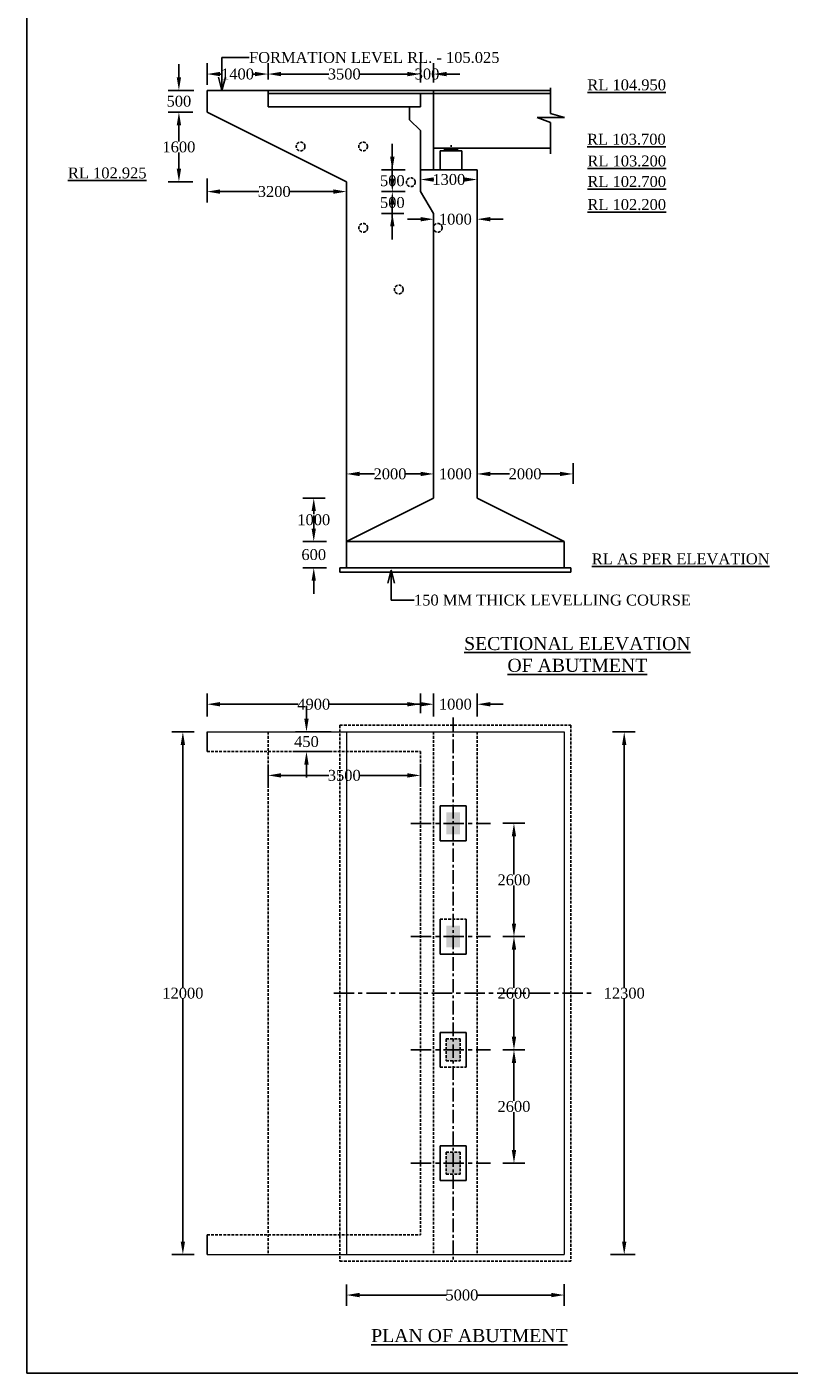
# Model space of a CAD drawing. Header units: millimetres. Extents: x 103078 to 9205504, y -104267 to 3313489.
# Tile 1 of 6: x 4439959 to 4474943, y 2785502 to 2847307. Entities that reach past the tile are written whole.
import ezdxf

# ---------------------------------------------------------------- set-up
doc = ezdxf.new("R2010")
doc.units = ezdxf.units.MM
doc.header["$LTSCALE"] = 500
doc.header["$MEASUREMENT"] = 0
for name, pattern in [('CENTER', [2, 1.25, -0.25, 0.25, -0.25]), ('CENTERX2', [4, 2.5, -0.5, 0.5, -0.5]), ('HIDDEN', [0.375, 0.25, -0.125]), ('HIDDEN2', [4.7625, 3.175, -1.5875])]:
    doc.linetypes.add(name, pattern=pattern)
doc.layers.add('TEXT', color=7, linetype='Continuous')
doc.styles.get("Standard").update_dxf_attribs({"font": 'times.ttf'})
doc.styles.add('style1', font='txt.shx', dxfattribs={"height": 1})
doc.dimstyles.get("Standard").update_dxf_attribs({"dimtxt": 400, "dimasz": 215, "dimexe": 0.18, "dimexo": 0.0625, "dimgap": 0.09, "dimtad": 0, "dimtih": 1, "dimtoh": 1, "dimdec": 0, "dimzin": 4, "dimdsep": 46, "dimtxsty": 'Standard', "dimblk": 'OPEN90', "dimcen": 0, "dimadec": 0, "dimazin": 1, "dimtfac": 1, "dimtdec": 0, "dimtix": 1, "dimtofl": 0, "dimtmove": 0, "dimatfit": 3, "dimldrblk": 'OPEN30', "dimfxl": 1, "dimtolj": 1, "dimtzin": 0, "dimarcsym": 0})

# ---------------------------------------------------------------- blocks, each defined once
blk = doc.blocks.new('*D53')
at = {"color": 0, "linetype": 'Continuous', "lineweight": -2, "transparency": 16777216}
for p, q in [((4446935, 2844994), (4446935, 2845594)), ((4447623, 2844394), (4446435, 2844394)), ((4447572, 2843394), (4446435, 2843394)), ((4446935, 2842794), (4446935, 2842194))]:
    blk.add_line(p, q, dxfattribs=at)
for points in [[(4446835, 2844994), (4447035, 2844994), (4446935, 2844394)], [(4446835, 2842794), (4447035, 2842794), (4446935, 2843394)]]:
    blk.add_solid(points, dxfattribs=at)
at = {"layer": 'Defpoints', "color": 0, "linetype": 'Continuous', "lineweight": -2, "transparency": 16777216}
for p in [(4448323, 2844394), (4446935, 2843394), (4448272, 2843394)]:
    blk.add_point(p, dxfattribs=at)
at = {"color": 0, "linetype": 'Continuous', "lineweight": -2, "transparency": 16777216, "insert": (4446935, 2843894), "char_height": 500, "attachment_point": 5}
blk.add_mtext('\\A1;500', dxfattribs=at)
blk = doc.blocks.new('*D54')
at = {"color": 0, "linetype": 'Continuous', "lineweight": -2, "transparency": 16777216}
for p, q in [((4447572, 2843394), (4446435, 2843394)), ((4446935, 2842794), (4446935, 2842049)), ((4446935, 2840794), (4446935, 2841540)), ((4447572, 2840194), (4446435, 2840194))]:
    blk.add_line(p, q, dxfattribs=at)
for points in [[(4446835, 2842794), (4447035, 2842794), (4446935, 2843394)], [(4446835, 2840794), (4447035, 2840794), (4446935, 2840194)]]:
    blk.add_solid(points, dxfattribs=at)
at = {"layer": 'Defpoints', "color": 0, "linetype": 'Continuous', "lineweight": -2, "transparency": 16777216}
for p in [(4448272, 2843394), (4446935, 2840194), (4448272, 2840194)]:
    blk.add_point(p, dxfattribs=at)
at = {"color": 0, "linetype": 'Continuous', "lineweight": -2, "transparency": 16777216, "insert": (4446935, 2841794), "char_height": 500, "attachment_point": 5}
blk.add_mtext('\\A1;1600', dxfattribs=at)
blk = doc.blocks.new('*D21')
at = {"color": 0, "linetype": 'Continuous', "lineweight": -2, "transparency": 16777216}
for p, q in [((4448225, 2840346), (4448225, 2839246)), ((4448825, 2839746), (4450601, 2839746)), ((4454025, 2839746), (4452021, 2839746)), ((4454625, 2839494), (4454625, 2839246))]:
    blk.add_line(p, q, dxfattribs=at)
for points in [[(4448825, 2839846), (4448825, 2839646), (4448225, 2839746)], [(4454025, 2839846), (4454025, 2839646), (4454625, 2839746)]]:
    blk.add_solid(points, dxfattribs=at)
at = {"layer": 'Defpoints', "color": 0, "linetype": 'Continuous', "lineweight": -2, "transparency": 16777216}
for p in [(4448225, 2841046), (4454625, 2840194), (4454625, 2839746)]:
    blk.add_point(p, dxfattribs=at)
at = {"color": 0, "linetype": 'Continuous', "lineweight": -2, "transparency": 16777216, "insert": (4451311, 2839746), "char_height": 500, "attachment_point": 5}
blk.add_mtext('\\A1;3200', dxfattribs=at)
blk = doc.blocks.new('*D22')
at = {"color": 0, "linetype": 'Continuous', "lineweight": -2, "transparency": 16777216}
for p, q in [((4454625, 2789570), (4454625, 2788584)), ((4464625, 2789582), (4464625, 2788584)), ((4455225, 2789084), (4459217, 2789084)), ((4464025, 2789084), (4460633, 2789084))]:
    blk.add_line(p, q, dxfattribs=at)
for points in [[(4455225, 2789184), (4455225, 2788984), (4454625, 2789084)], [(4464025, 2789184), (4464025, 2788984), (4464625, 2789084)]]:
    blk.add_solid(points, dxfattribs=at)
at = {"layer": 'Defpoints', "color": 0, "linetype": 'Continuous', "lineweight": -2, "transparency": 16777216}
for p in [(4454625, 2790270), (4464625, 2790282), (4464625, 2789084)]:
    blk.add_point(p, dxfattribs=at)
at = {"color": 0, "linetype": 'Continuous', "lineweight": -2, "transparency": 16777216, "insert": (4459925, 2789084), "char_height": 500, "attachment_point": 5}
blk.add_mtext('\\A1;5000', dxfattribs=at)
blk = doc.blocks.new('*D55')
at = {"color": 0, "linetype": 'Continuous', "lineweight": -2, "transparency": 16777216}
for p, q in [((4451025, 2813342), (4451025, 2812442)), ((4451625, 2812942), (4453815, 2812942)), ((4457425, 2812942), (4455235, 2812942)), ((4458025, 2813342), (4458025, 2812442))]:
    blk.add_line(p, q, dxfattribs=at)
for points in [[(4451625, 2813042), (4451625, 2812842), (4451025, 2812942)], [(4457425, 2813042), (4457425, 2812842), (4458025, 2812942)]]:
    blk.add_solid(points, dxfattribs=at)
at = {"layer": 'Defpoints', "color": 0, "linetype": 'Continuous', "lineweight": -2, "transparency": 16777216}
for p in [(4451025, 2814042), (4458025, 2814042), (4451025, 2812942)]:
    blk.add_point(p, dxfattribs=at)
at = {"color": 0, "linetype": 'Continuous', "lineweight": -2, "transparency": 16777216, "insert": (4454525, 2812942), "char_height": 500, "attachment_point": 5}
blk.add_mtext('\\A1;3500', dxfattribs=at)
blk = doc.blocks.new('*D56')
at = {"color": 0, "linetype": 'Continuous', "lineweight": -2, "transparency": 16777216}
for p, q in [((4458625, 2815642), (4458625, 2816710)), ((4460625, 2815642), (4460625, 2816710)), ((4458025, 2816210), (4457425, 2816210)), ((4461225, 2816210), (4461825, 2816210))]:
    blk.add_line(p, q, dxfattribs=at)
for points in [[(4458025, 2816310), (4458025, 2816110), (4458625, 2816210)], [(4461225, 2816310), (4461225, 2816110), (4460625, 2816210)]]:
    blk.add_solid(points, dxfattribs=at)
at = {"layer": 'Defpoints', "color": 0, "linetype": 'Continuous', "lineweight": -2, "transparency": 16777216}
for p in [(4460625, 2816210), (4458625, 2814942), (4460625, 2814942)]:
    blk.add_point(p, dxfattribs=at)
at = {"color": 0, "linetype": 'Continuous', "lineweight": -2, "transparency": 16777216, "insert": (4459625, 2816210), "char_height": 500, "attachment_point": 5}
blk.add_mtext('\\A1;1000', dxfattribs=at)
blk = doc.blocks.new('*D57')
at = {"color": 0, "linetype": 'Continuous', "lineweight": -2, "transparency": 16777216}
for p, q in [((4452791, 2815542), (4452791, 2816142)), ((4453925, 2814942), (4452291, 2814942)), ((4453925, 2814042), (4452291, 2814042)), ((4452791, 2813442), (4452791, 2812842))]:
    blk.add_line(p, q, dxfattribs=at)
for points in [[(4452691, 2815542), (4452891, 2815542), (4452791, 2814942)], [(4452691, 2813442), (4452891, 2813442), (4452791, 2814042)]]:
    blk.add_solid(points, dxfattribs=at)
at = {"layer": 'Defpoints', "color": 0, "linetype": 'Continuous', "lineweight": -2, "transparency": 16777216}
for p in [(4454625, 2814942), (4452791, 2814042), (4454625, 2814042)]:
    blk.add_point(p, dxfattribs=at)
at = {"color": 0, "linetype": 'Continuous', "lineweight": -2, "transparency": 16777216, "insert": (4452791, 2814492), "char_height": 500, "attachment_point": 5}
blk.add_mtext('\\A1;450', dxfattribs=at)
blk = doc.blocks.new('*D23')
at = {"color": 0, "linetype": 'Continuous', "lineweight": -2, "transparency": 16777216}
for p, q in [((4466832, 2814942), (4467876, 2814942)), ((4467376, 2814342), (4467376, 2803196)), ((4467376, 2791542), (4467376, 2802687)), ((4466743, 2790942), (4467876, 2790942))]:
    blk.add_line(p, q, dxfattribs=at)
for points in [[(4467276, 2814342), (4467476, 2814342), (4467376, 2814942)], [(4467276, 2791542), (4467476, 2791542), (4467376, 2790942)]]:
    blk.add_solid(points, dxfattribs=at)
at = {"layer": 'Defpoints', "color": 0, "linetype": 'Continuous', "lineweight": -2, "transparency": 16777216}
for p in [(4466132, 2814942), (4466043, 2790942), (4467376, 2790942)]:
    blk.add_point(p, dxfattribs=at)
at = {"color": 0, "linetype": 'Continuous', "lineweight": -2, "transparency": 16777216, "insert": (4467376, 2802942), "char_height": 500, "attachment_point": 5}
blk.add_mtext('\\A1;12300', dxfattribs=at)
blk = doc.blocks.new('*D58')
at = {"color": 0, "linetype": 'Continuous', "lineweight": -2, "transparency": 16777216}
for p, q in [((4447633, 2814942), (4446617, 2814942)), ((4447117, 2814342), (4447117, 2803196)), ((4447117, 2791542), (4447117, 2802687)), ((4447633, 2790942), (4446617, 2790942))]:
    blk.add_line(p, q, dxfattribs=at)
for points in [[(4447017, 2814342), (4447217, 2814342), (4447117, 2814942)], [(4447017, 2791542), (4447217, 2791542), (4447117, 2790942)]]:
    blk.add_solid(points, dxfattribs=at)
at = {"layer": 'Defpoints', "color": 0, "linetype": 'Continuous', "lineweight": -2, "transparency": 16777216}
for p in [(4448333, 2814942), (4447117, 2790942), (4448333, 2790942)]:
    blk.add_point(p, dxfattribs=at)
at = {"color": 0, "linetype": 'Continuous', "lineweight": -2, "transparency": 16777216, "insert": (4447117, 2802942), "char_height": 500, "attachment_point": 5}
blk.add_mtext('\\A1;12000', dxfattribs=at)
blk = doc.blocks.new('*D60')
at = {"color": 0, "linetype": 'Continuous', "lineweight": -2, "transparency": 16777216}
for p, q in [((4456732, 2841344), (4456732, 2841944)), ((4457325, 2840744), (4456232, 2840744)), ((4457325, 2839744), (4456232, 2839744)), ((4456732, 2839144), (4456732, 2838544))]:
    blk.add_line(p, q, dxfattribs=at)
for points in [[(4456632, 2841344), (4456832, 2841344), (4456732, 2840744)], [(4456632, 2839144), (4456832, 2839144), (4456732, 2839744)]]:
    blk.add_solid(points, dxfattribs=at)
at = {"layer": 'Defpoints', "color": 0, "linetype": 'Continuous', "lineweight": -2, "transparency": 16777216}
for p in [(4458025, 2840744), (4456732, 2839744), (4458025, 2839744)]:
    blk.add_point(p, dxfattribs=at)
at = {"color": 0, "linetype": 'Continuous', "lineweight": -2, "transparency": 16777216, "insert": (4456732, 2840244), "char_height": 500, "attachment_point": 5}
blk.add_mtext('\\A1;500', dxfattribs=at)
blk = doc.blocks.new('*D61')
at = {"color": 0, "linetype": 'Continuous', "lineweight": -2, "transparency": 16777216}
for p, q in [((4456732, 2840344), (4456732, 2840944)), ((4457325, 2839744), (4456232, 2839744)), ((4457256, 2838744), (4456232, 2838744)), ((4456732, 2838144), (4456732, 2837544))]:
    blk.add_line(p, q, dxfattribs=at)
for points in [[(4456632, 2840344), (4456832, 2840344), (4456732, 2839744)], [(4456632, 2838144), (4456832, 2838144), (4456732, 2838744)]]:
    blk.add_solid(points, dxfattribs=at)
at = {"layer": 'Defpoints', "color": 0, "linetype": 'Continuous', "lineweight": -2, "transparency": 16777216}
for p in [(4458025, 2839744), (4456732, 2838744), (4457956, 2838744)]:
    blk.add_point(p, dxfattribs=at)
at = {"color": 0, "linetype": 'Continuous', "lineweight": -2, "transparency": 16777216, "insert": (4456732, 2839244), "char_height": 500, "attachment_point": 5}
blk.add_mtext('\\A1;500', dxfattribs=at)
blk = doc.blocks.new('*D32')
at = {"color": 0, "linetype": 'Continuous', "lineweight": -2, "transparency": 16777216}
for p, q in [((4461802, 2800342), (4462815, 2800342)), ((4462315, 2799742), (4462315, 2797996)), ((4462315, 2795742), (4462315, 2797487)), ((4461802, 2795142), (4462815, 2795142))]:
    blk.add_line(p, q, dxfattribs=at)
for points in [[(4462215, 2799742), (4462415, 2799742), (4462315, 2800342)], [(4462215, 2795742), (4462415, 2795742), (4462315, 2795142)]]:
    blk.add_solid(points, dxfattribs=at)
at = {"layer": 'Defpoints', "color": 0, "linetype": 'Continuous', "lineweight": -2, "transparency": 16777216}
for p in [(4461102, 2800342), (4461102, 2795142), (4462315, 2795142)]:
    blk.add_point(p, dxfattribs=at)
at = {"color": 0, "linetype": 'Continuous', "lineweight": -2, "transparency": 16777216, "insert": (4462315, 2797742), "char_height": 500, "attachment_point": 5}
blk.add_mtext('\\A1;2600', dxfattribs=at)
blk = doc.blocks.new('*D33')
at = {"color": 0, "linetype": 'Continuous', "lineweight": -2, "transparency": 16777216}
for p, q in [((4461802, 2805542), (4462815, 2805542)), ((4462315, 2804942), (4462315, 2803196)), ((4462315, 2800942), (4462315, 2802687)), ((4461802, 2800342), (4462815, 2800342))]:
    blk.add_line(p, q, dxfattribs=at)
for points in [[(4462215, 2804942), (4462415, 2804942), (4462315, 2805542)], [(4462215, 2800942), (4462415, 2800942), (4462315, 2800342)]]:
    blk.add_solid(points, dxfattribs=at)
at = {"layer": 'Defpoints', "color": 0, "linetype": 'Continuous', "lineweight": -2, "transparency": 16777216}
for p in [(4461102, 2805542), (4462315, 2805542), (4461102, 2800342)]:
    blk.add_point(p, dxfattribs=at)
at = {"color": 0, "linetype": 'Continuous', "lineweight": -2, "transparency": 16777216, "insert": (4462315, 2802942), "char_height": 500, "attachment_point": 5}
blk.add_mtext('\\A1;2600', dxfattribs=at)
blk = doc.blocks.new('*D34')
at = {"color": 0, "linetype": 'Continuous', "lineweight": -2, "transparency": 16777216}
for p, q in [((4461802, 2810742), (4462815, 2810742)), ((4462315, 2810142), (4462315, 2808396)), ((4462315, 2806142), (4462315, 2807887)), ((4461802, 2805542), (4462815, 2805542))]:
    blk.add_line(p, q, dxfattribs=at)
for points in [[(4462215, 2810142), (4462415, 2810142), (4462315, 2810742)], [(4462215, 2806142), (4462415, 2806142), (4462315, 2805542)]]:
    blk.add_solid(points, dxfattribs=at)
at = {"layer": 'Defpoints', "color": 0, "linetype": 'Continuous', "lineweight": -2, "transparency": 16777216}
for p in [(4461102, 2810742), (4461102, 2805542), (4462315, 2805542)]:
    blk.add_point(p, dxfattribs=at)
at = {"color": 0, "linetype": 'Continuous', "lineweight": -2, "transparency": 16777216, "insert": (4462315, 2808142), "char_height": 500, "attachment_point": 5}
blk.add_mtext('\\A1;2600', dxfattribs=at)
blk = doc.blocks.new('*D62')
at = {"color": 0, "linetype": 'Continuous', "lineweight": -2, "transparency": 16777216}
for p, q in [((4458025, 2840044), (4458025, 2839801)), ((4458625, 2840301), (4458643, 2840301)), ((4460025, 2840301), (4460007, 2840301)), ((4460625, 2840044), (4460625, 2839801))]:
    blk.add_line(p, q, dxfattribs=at)
for points in [[(4458625, 2840401), (4458625, 2840201), (4458025, 2840301)], [(4460025, 2840401), (4460025, 2840201), (4460625, 2840301)]]:
    blk.add_solid(points, dxfattribs=at)
at = {"layer": 'Defpoints', "color": 0, "linetype": 'Continuous', "lineweight": -2, "transparency": 16777216}
for p in [(4458025, 2840744), (4460625, 2840744), (4460625, 2840301)]:
    blk.add_point(p, dxfattribs=at)
at = {"color": 0, "linetype": 'Continuous', "lineweight": -2, "transparency": 16777216, "insert": (4459325, 2840301), "char_height": 500, "attachment_point": 5}
blk.add_mtext('\\A1;1300', dxfattribs=at)
blk = doc.blocks.new('*D63')
at = {"color": 0, "linetype": 'Continuous', "lineweight": -2, "transparency": 16777216}
for p, q in [((4460625, 2840044), (4460625, 2837978)), ((4458025, 2838478), (4457425, 2838478)), ((4461225, 2838478), (4461825, 2838478)), ((4458625, 2838044), (4458625, 2837978))]:
    blk.add_line(p, q, dxfattribs=at)
for points in [[(4458025, 2838578), (4458025, 2838378), (4458625, 2838478)], [(4461225, 2838578), (4461225, 2838378), (4460625, 2838478)]]:
    blk.add_solid(points, dxfattribs=at)
at = {"layer": 'Defpoints', "color": 0, "linetype": 'Continuous', "lineweight": -2, "transparency": 16777216}
for p in [(4460625, 2840744), (4458625, 2838744), (4460625, 2838478)]:
    blk.add_point(p, dxfattribs=at)
at = {"color": 0, "linetype": 'Continuous', "lineweight": -2, "transparency": 16777216, "insert": (4459625, 2838478), "char_height": 500, "attachment_point": 5}
blk.add_mtext('\\A1;1000', dxfattribs=at)
blk = doc.blocks.new('*D35')
at = {"color": 0, "linetype": 'Continuous', "lineweight": -2, "transparency": 16777216}
for p, q in [((4451025, 2844900), (4451025, 2845642)), ((4458025, 2844750), (4458025, 2845642)), ((4451625, 2845142), (4453815, 2845142)), ((4457425, 2845142), (4455235, 2845142))]:
    blk.add_line(p, q, dxfattribs=at)
for points in [[(4451625, 2845242), (4451625, 2845042), (4451025, 2845142)], [(4457425, 2845242), (4457425, 2845042), (4458025, 2845142)]]:
    blk.add_solid(points, dxfattribs=at)
at = {"layer": 'Defpoints', "color": 0, "linetype": 'Continuous', "lineweight": -2, "transparency": 16777216}
for p in [(4458025, 2845142), (4451025, 2844200), (4458025, 2844050)]:
    blk.add_point(p, dxfattribs=at)
at = {"color": 0, "linetype": 'Continuous', "lineweight": -2, "transparency": 16777216, "insert": (4454525, 2845142), "char_height": 500, "attachment_point": 5}
blk.add_mtext('\\A1;3500', dxfattribs=at)
blk = doc.blocks.new('*D36')
at = {"color": 0, "linetype": 'Continuous', "lineweight": -2, "transparency": 16777216}
for p, q in [((4458025, 2844750), (4458025, 2845642)), ((4458625, 2844750), (4458625, 2845642)), ((4457425, 2845142), (4456825, 2845142)), ((4459225, 2845142), (4459825, 2845142))]:
    blk.add_line(p, q, dxfattribs=at)
for points in [[(4457425, 2845242), (4457425, 2845042), (4458025, 2845142)], [(4459225, 2845242), (4459225, 2845042), (4458625, 2845142)]]:
    blk.add_solid(points, dxfattribs=at)
at = {"layer": 'Defpoints', "color": 0, "linetype": 'Continuous', "lineweight": -2, "transparency": 16777216}
for p in [(4458625, 2845142), (4458025, 2844050), (4458625, 2844050)]:
    blk.add_point(p, dxfattribs=at)
at = {"color": 0, "linetype": 'Continuous', "lineweight": -2, "transparency": 16777216, "insert": (4458325, 2845142), "char_height": 500, "attachment_point": 5}
blk.add_mtext('\\A1;300', dxfattribs=at)
blk = doc.blocks.new('*D68')
at = {"color": 0, "linetype": 'Continuous', "lineweight": -2, "transparency": 16777216}
for p, q in [((4453125, 2824277), (4453125, 2824877)), ((4453716, 2823677), (4452625, 2823677)), ((4453716, 2822477), (4452625, 2822477)), ((4453125, 2821877), (4453125, 2821277))]:
    blk.add_line(p, q, dxfattribs=at)
for points in [[(4453025, 2824277), (4453225, 2824277), (4453125, 2823677)], [(4453025, 2821877), (4453225, 2821877), (4453125, 2822477)]]:
    blk.add_solid(points, dxfattribs=at)
at = {"layer": 'Defpoints', "color": 0, "linetype": 'Continuous', "lineweight": -2, "transparency": 16777216}
for p in [(4454416, 2823677), (4453125, 2822477), (4454416, 2822477)]:
    blk.add_point(p, dxfattribs=at)
at = {"color": 0, "linetype": 'Continuous', "lineweight": -2, "transparency": 16777216, "insert": (4453125, 2823077), "char_height": 500, "attachment_point": 5}
blk.add_mtext('\\A1;600', dxfattribs=at)
blk = doc.blocks.new('*D69')
at = {"color": 0, "linetype": 'Continuous', "lineweight": -2, "transparency": 16777216}
for p, q in [((4453650, 2825677), (4452625, 2825677)), ((4453125, 2825077), (4453125, 2824932)), ((4453125, 2824277), (4453125, 2824423)), ((4453716, 2823677), (4452625, 2823677))]:
    blk.add_line(p, q, dxfattribs=at)
for points in [[(4453025, 2825077), (4453225, 2825077), (4453125, 2825677)], [(4453025, 2824277), (4453225, 2824277), (4453125, 2823677)]]:
    blk.add_solid(points, dxfattribs=at)
at = {"layer": 'Defpoints', "color": 0, "linetype": 'Continuous', "lineweight": -2, "transparency": 16777216}
for p in [(4454350, 2825677), (4453125, 2823677), (4454416, 2823677)]:
    blk.add_point(p, dxfattribs=at)
at = {"color": 0, "linetype": 'Continuous', "lineweight": -2, "transparency": 16777216, "insert": (4453125, 2824677), "char_height": 500, "attachment_point": 5}
blk.add_mtext('\\A1;1000', dxfattribs=at)
blk = doc.blocks.new('*D37')
at = {"color": 0, "linetype": 'Continuous', "lineweight": -2, "transparency": 16777216}
for p, q in [((4460625, 2827208), (4460625, 2826283)), ((4458025, 2826783), (4457425, 2826783)), ((4458625, 2826706), (4458625, 2826283)), ((4461225, 2826783), (4461825, 2826783))]:
    blk.add_line(p, q, dxfattribs=at)
for points in [[(4458025, 2826883), (4458025, 2826683), (4458625, 2826783)], [(4461225, 2826883), (4461225, 2826683), (4460625, 2826783)]]:
    blk.add_solid(points, dxfattribs=at)
at = {"layer": 'Defpoints', "color": 0, "linetype": 'Continuous', "lineweight": -2, "transparency": 16777216}
for p in [(4460625, 2827908), (4458625, 2827406), (4460625, 2826783)]:
    blk.add_point(p, dxfattribs=at)
at = {"color": 0, "linetype": 'Continuous', "lineweight": -2, "transparency": 16777216, "insert": (4459625, 2826783), "char_height": 500, "attachment_point": 5}
blk.add_mtext('\\A1;1000', dxfattribs=at)
blk = doc.blocks.new('*D70')
at = {"color": 0, "linetype": 'Continuous', "lineweight": -2, "transparency": 16777216}
for p, q in [((4454625, 2826312), (4454625, 2827283)), ((4458625, 2827447), (4458625, 2827283)), ((4455225, 2826783), (4455908, 2826783)), ((4458025, 2826783), (4457342, 2826783))]:
    blk.add_line(p, q, dxfattribs=at)
for points in [[(4455225, 2826883), (4455225, 2826683), (4454625, 2826783)], [(4458025, 2826883), (4458025, 2826683), (4458625, 2826783)]]:
    blk.add_solid(points, dxfattribs=at)
at = {"layer": 'Defpoints', "color": 0, "linetype": 'Continuous', "lineweight": -2, "transparency": 16777216}
for p in [(4458625, 2826783), (4458625, 2826747), (4454625, 2825612)]:
    blk.add_point(p, dxfattribs=at)
at = {"color": 0, "linetype": 'Continuous', "lineweight": -2, "transparency": 16777216, "insert": (4456625, 2826783), "char_height": 500, "attachment_point": 5}
blk.add_mtext('\\A1;2000', dxfattribs=at)
blk = doc.blocks.new('*D38')
at = {"color": 0, "linetype": 'Continuous', "lineweight": -2, "transparency": 16777216}
for p, q in [((4465025, 2826332), (4465025, 2827282)), ((4460625, 2826760), (4460625, 2826282)), ((4461225, 2826782), (4462108, 2826782)), ((4464425, 2826782), (4463542, 2826782))]:
    blk.add_line(p, q, dxfattribs=at)
for points in [[(4461225, 2826882), (4461225, 2826682), (4460625, 2826782)], [(4464425, 2826882), (4464425, 2826682), (4465025, 2826782)]]:
    blk.add_solid(points, dxfattribs=at)
at = {"layer": 'Defpoints', "color": 0, "linetype": 'Continuous', "lineweight": -2, "transparency": 16777216}
for p in [(4460625, 2827460), (4465025, 2826782), (4465025, 2825632)]:
    blk.add_point(p, dxfattribs=at)
at = {"color": 0, "linetype": 'Continuous', "lineweight": -2, "transparency": 16777216, "insert": (4462825, 2826782), "char_height": 500, "attachment_point": 5}
blk.add_mtext('\\A1;2000', dxfattribs=at)
blk = doc.blocks.new('*D102')
at = {"color": 0, "linetype": 'Continuous', "lineweight": -2, "transparency": 16777216}
for p, q in [((4448225, 2844648), (4448225, 2845642)), ((4451025, 2845094), (4451025, 2845642)), ((4448825, 2845142), (4448943, 2845142)), ((4450425, 2845142), (4450307, 2845142))]:
    blk.add_line(p, q, dxfattribs=at)
for points in [[(4448825, 2845242), (4448825, 2845042), (4448225, 2845142)], [(4450425, 2845242), (4450425, 2845042), (4451025, 2845142)]]:
    blk.add_solid(points, dxfattribs=at)
at = {"layer": 'Defpoints', "color": 0, "linetype": 'Continuous', "lineweight": -2, "transparency": 16777216}
for p in [(4451025, 2845142), (4451025, 2844394), (4448225, 2843948)]:
    blk.add_point(p, dxfattribs=at)
at = {"color": 0, "linetype": 'Continuous', "lineweight": -2, "transparency": 16777216, "insert": (4449625, 2845142), "char_height": 500, "attachment_point": 5}
blk.add_mtext('\\A1;1400', dxfattribs=at)
blk = doc.blocks.new('*D103')
at = {"color": 0, "linetype": 'Continuous', "lineweight": -2, "transparency": 16777216}
for p, q in [((4448225, 2815642), (4448225, 2816710)), ((4458025, 2815804), (4458025, 2816710)), ((4448825, 2816210), (4452406, 2816210)), ((4457425, 2816210), (4453844, 2816210))]:
    blk.add_line(p, q, dxfattribs=at)
for points in [[(4448825, 2816310), (4448825, 2816110), (4448225, 2816210)], [(4457425, 2816310), (4457425, 2816110), (4458025, 2816210)]]:
    blk.add_solid(points, dxfattribs=at)
at = {"layer": 'Defpoints', "color": 0, "linetype": 'Continuous', "lineweight": -2, "transparency": 16777216}
for p in [(4458025, 2816210), (4448225, 2814942), (4458025, 2815104)]:
    blk.add_point(p, dxfattribs=at)
at = {"color": 0, "linetype": 'Continuous', "lineweight": -2, "transparency": 16777216, "insert": (4453125, 2816210), "char_height": 500, "attachment_point": 5}
blk.add_mtext('\\A1;4900', dxfattribs=at)

msp = doc.modelspace()

# ---------------------------------------------------------------- hatches: boundary and pattern name
at = {"linetype": 'HIDDEN'}
for points in [[(4459425, 2841744.4), (4459125, 2841744.4), (4459125, 2841614.4), (4459425, 2841614.4)], [(4459725, 2841744.4), (4459425, 2841744.4), (4459425, 2841614.4), (4459725, 2841614.4)]]:
    msp.add_hatch(color=0, dxfattribs=at).paths.add_polyline_path(points)
h = msp.add_hatch(color=0, dxfattribs=at)
h.dxf.hatch_style = 1
h.paths.add_polyline_path([(4459525, 2811241.5), (4459205, 2811241.5), (4459205, 2810741.5), (4459525, 2810741.5)])
h.paths.add_polyline_path([(4459845, 2811241.5), (4459525, 2811241.5), (4459525, 2810741.5), (4459845, 2810741.5)])
h.paths.add_polyline_path([(4459845, 2810741.5), (4459525, 2810741.5), (4459525, 2810241.5), (4459845, 2810241.5)])
h.paths.add_polyline_path([(4459525, 2810741.5), (4459205, 2810741.5), (4459205, 2810241.5), (4459525, 2810241.5)])
h = msp.add_hatch(color=0, dxfattribs=at)
h.dxf.hatch_style = 1
h.paths.add_polyline_path([(4459525, 2806041.5), (4459205, 2806041.5), (4459205, 2805541.5), (4459525, 2805541.5)])
h.paths.add_polyline_path([(4459845, 2806041.5), (4459525, 2806041.5), (4459525, 2805541.5), (4459845, 2805541.5)])
h.paths.add_polyline_path([(4459845, 2805541.5), (4459525, 2805541.5), (4459525, 2805041.5), (4459845, 2805041.5)])
h.paths.add_polyline_path([(4459525, 2805541.5), (4459205, 2805541.5), (4459205, 2805041.5), (4459525, 2805041.5)])
h = msp.add_hatch(color=0, dxfattribs=at)
h.dxf.hatch_style = 1
h.paths.add_polyline_path([(4459525, 2800841.5), (4459205, 2800841.5), (4459205, 2800341.5), (4459525, 2800341.5)])
h.paths.add_polyline_path([(4459845, 2800841.5), (4459525, 2800841.5), (4459525, 2800341.5), (4459845, 2800341.5)])
h.paths.add_polyline_path([(4459845, 2800341.5), (4459525, 2800341.5), (4459525, 2799841.5), (4459845, 2799841.5)])
h.paths.add_polyline_path([(4459525, 2800341.5), (4459205, 2800341.5), (4459205, 2799841.5), (4459525, 2799841.5)])
h = msp.add_hatch(color=0, dxfattribs=at)
h.dxf.hatch_style = 1
h.paths.add_polyline_path([(4459525, 2795641.5), (4459205, 2795641.5), (4459205, 2795141.5), (4459525, 2795141.5)])
h.paths.add_polyline_path([(4459845, 2795641.5), (4459525, 2795641.5), (4459525, 2795141.5), (4459845, 2795141.5)])
h.paths.add_polyline_path([(4459845, 2795141.5), (4459525, 2795141.5), (4459525, 2794641.5), (4459845, 2794641.5)])
h.paths.add_polyline_path([(4459525, 2795141.5), (4459205, 2795141.5), (4459205, 2794641.5), (4459525, 2794641.5)])

# ---------------------------------------------------------------- linework, layer by layer
at = {"color": 0, "linetype": 'Continuous', "lineweight": -2}
for p, q in [((4439959.5, 2785502), (4439959.5, 2892309.5)), ((4448225, 2844394.4), (4463986, 2844394.4)), ((4448225, 2843394.4), (4448225, 2844394.4)), ((4451025, 2843644.4), (4451025, 2844394.4)), ((4458625, 2840744.4), (4458625, 2844394.4)), ((4463986, 2844514.5), (4463986, 2843325)), ((4458025, 2844244.4), (4451025, 2844244.4)), ((4451025, 2843644.4), (4458025, 2843644.4)), ((4457525, 2843044.4), (4457525, 2843644.4)), ((4458025, 2843644.4), (4458025, 2844244.4)), ((4458025, 2844244.4), (4463986, 2844244.4)), ((4448225, 2843394.4), (4454625, 2840194.4)), ((4457525, 2843044.4), (4458025, 2842544.4)), ((4464629, 2843141.5), (4463373, 2843141.5)), ((4463373, 2843141.5), (4463986, 2842917.5)), ((4463986, 2843325), (4464629, 2843141.5)), ((4458025, 2839744.4), (4458025, 2842544.4)), ((4463986, 2842917.5), (4463986, 2841478)), ((4458625, 2841744.4), (4463986, 2841744.4)), ((4458925, 2841614.4), (4458925, 2840744.4)), ((4459125, 2841744.4), (4459725, 2841744.4)), ((4459925, 2841614.4), (4459925, 2840744.4)), ((4460625, 2840744.4), (4458025, 2840744.4)), ((4460625, 2825677.4), (4460625, 2840744.4)), ((4454625, 2822477.4), (4454625, 2840194.4)), ((4458025, 2839744.4), (4458625, 2838744.4)), ((4458625, 2825677.4), (4458625, 2838744.4)), ((4454625, 2823677.4), (4458625, 2825677.4)), ((4460625, 2825677.4), (4464625, 2823677.4)), ((4464625, 2823677.4), (4454625, 2823677.4)), ((4464625, 2822477.4), (4464625, 2823677.4)), ((4464925, 2822477.4), (4454325, 2822477.4)), ((4454325, 2822277.4), (4454325, 2822477.4)), ((4464925, 2822277.4), (4454325, 2822277.4)), ((4464925, 2822277.4), (4464925, 2822477.4)), ((4448225, 2814941.5), (4448225, 2814041.5)), ((4448225, 2791841.5), (4448225, 2790941.5)), ((4439959.5, 2785502), (4583666, 2785502))]:
    msp.add_line(p, q, dxfattribs=at)
at = {"color": 0, "linetype": 'HIDDEN'}
for p, q in [((4459425, 2841614.4), (4459425, 2841880.5)), ((4459125, 2841614.4), (4459125, 2841744.4)), ((4459725, 2841614.4), (4459725, 2841744.4)), ((4454325, 2815241.5), (4464925, 2815241.5)), ((4454325, 2815241.5), (4454325, 2790641.5)), ((4464925, 2815241.5), (4464925, 2790641.5)), ((4451025, 2814941.5), (4451025, 2790941.5)), ((4458625, 2814941.5), (4458625, 2790941.5)), ((4460625, 2814941.5), (4460625, 2790941.5)), ((4448225, 2814041.5), (4458025, 2814041.5)), ((4458025, 2814041.5), (4458025, 2791841.5)), ((4458925, 2806341.5), (4460125, 2806341.5)), ((4459205, 2800841.5), (4459845, 2800841.5)), ((4459205, 2800841.5), (4459205, 2799841.5)), ((4459845, 2800841.5), (4459845, 2799841.5)), ((4459205, 2799841.5), (4459845, 2799841.5)), ((4458925, 2799541.5), (4460125, 2799541.5)), ((4459205, 2795641.5), (4459845, 2795641.5)), ((4459205, 2795641.5), (4459205, 2794641.5)), ((4459845, 2795641.5), (4459845, 2794641.5)), ((4459205, 2794641.5), (4459845, 2794641.5)), ((4448225, 2791841.5), (4458025, 2791841.5)), ((4454325, 2790641.5), (4464925, 2790641.5))]:
    msp.add_line(p, q, dxfattribs=at)
at = {"color": 0, "ltscale": 5000}
msp.add_line((4458925, 2841614.4), (4459925, 2841614.4), dxfattribs=at)
at = {"color": 0, "linetype": 'CENTER'}
msp.add_line((4459525, 2815593.5), (4459525, 2790641.5), dxfattribs=at)
at = {"color": 0, "linetype": 'CENTERX2', "ltscale": 1000}
for p, q in [((4458925, 2811541.5), (4460125, 2811541.5)), ((4458925, 2811541.5), (4458925, 2809941.5)), ((4460125, 2811541.5), (4460125, 2809941.5)), ((4458925, 2809941.5), (4460125, 2809941.5)), ((4458925, 2806341.5), (4458925, 2804741.5)), ((4460125, 2806341.5), (4460125, 2804741.5)), ((4458925, 2804741.5), (4460125, 2804741.5)), ((4458925, 2801141.5), (4460125, 2801141.5)), ((4458925, 2801141.5), (4458925, 2799541.5)), ((4460125, 2801141.5), (4460125, 2799541.5)), ((4458925, 2795941.5), (4460125, 2795941.5)), ((4458925, 2795941.5), (4458925, 2794341.5)), ((4460125, 2795941.5), (4460125, 2794341.5)), ((4458925, 2794341.5), (4460125, 2794341.5))]:
    msp.add_line(p, q, dxfattribs=at)
at = {"color": 0, "linetype": 'CENTER', "ltscale": 1.5}
for p, q in [((4457581.4, 2810741.5), (4461241.4, 2810741.5)), ((4457581.4, 2805541.5), (4461241.4, 2805541.5)), ((4454042.2, 2802941.5), (4465971.2, 2802941.5)), ((4457581.4, 2800341.5), (4461241.4, 2800341.5)), ((4457581.4, 2795141.5), (4461241.4, 2795141.5))]:
    msp.add_line(p, q, dxfattribs=at)
at = {"color": 0, "linetype": 'HIDDEN'}
for centre in [(4452521.5, 2841816.5), (4455389.5, 2841816.5), (4457582, 2840175), (4455397, 2838083), (4458817, 2838083), (4457029, 2835252)]:
    msp.add_circle(centre, 200, dxfattribs=at)
at = {"layer": 'TEXT', "color": 0, "linetype": 'HIDDEN2', "lineweight": 13, "ltscale": 500}
for p, q in [((4448225, 2814941.5), (4464625, 2814941.5)), ((4454625, 2814941.5), (4454625, 2790941.5)), ((4464625, 2814941.5), (4464625, 2790941.5)), ((4448225, 2790941.5), (4464625, 2790941.5))]:
    msp.add_line(p, q, dxfattribs=at)

# ---------------------------------------------------------------- texts
at = {"color": 0, "linetype": 'Continuous', "lineweight": -2, "char_height": 500, "attachment_point": 4}
for s, insert in [('FORMATION LEVEL RL. - 105.025', (4450153.6, 2845900)), ('150 MM THICK LEVELLING COURSE', (4457727.1, 2820987.5))]:
    msp.add_mtext(s, dxfattribs=dict(at, insert=insert))
at = {"color": 0, "char_height": 500, "attachment_point": 1}
for s, insert in [('{\\LRL 104.950}', (4465683.8, 2844896.8)), ('{\\LRL 103.700}', (4465672.8, 2842402.2)), ('{\\LRL 103.200}', (4465687.3, 2841402.3)), ('{\\LRL 102.925}', (4441841.8, 2840852.3)), ('{\\LRL 102.700}', (4465687.3, 2840458.8)), ('{\\LRL 102.200}', (4465687.3, 2839402.3)), ('{\\LRL AS PER ELEVATION}', (4465887.8, 2823135.3))]:
    msp.add_mtext(s, dxfattribs=dict(at, insert=insert))
at = {"color": 0, "char_height": 518.4, "attachment_point": 1, "style": 'style1'}
for s, insert in [('\\pxqc;{\\fTimes New Roman|b0|i0|c0|p18;\\H1.1574x;\\LSECTIONAL ELEVATION \\POF ABUTMENT\\fViner Hand ITC|b0|i0|c0|p66;\\l                 \\H0.864x;  }', (4459914, 2819297.6)), ('{\\fTimes New Roman|b0|i0|c0|p18;\\H1.1574x;\\LPLAN OF ABUTMENT\\fViner Hand ITC|b0|i0|c0|p66;\\l                 \\H0.864x;  }', (4455763, 2787523.6))]:
    msp.add_mtext(s, dxfattribs=dict(at, insert=insert))

# ---------------------------------------------------------------- dimensions: what is measured, and where the dimension line sits
at = {"color": 0, "linetype": 'Continuous', "lineweight": -2}
for base, p1, p2, text, picture, middle in [((4446935, 2843394.4), (4448322.5, 2844394.4), (4448271.5, 2843394.4), '500', '*D53', (4446935, 2843894.4)), ((4446935, 2840194.4), (4448271.5, 2843394.4), (4448271.5, 2840194.4), '1600', '*D54', (4446935, 2841794.4)), ((4456732, 2839744.4), (4458025, 2840744.4), (4458025, 2839744.4), '500', '*D60', (4456732, 2840244.4)), ((4456732, 2838744.4), (4458025, 2839744.4), (4457956, 2838744.4), '500', '*D61', (4456732, 2839244.4)), ((4453125, 2823677.4), (4454350, 2825677.4), (4454415.5, 2823677.4), '1000', '*D69', (4453125, 2824677.4)), ((4453125, 2822477.4), (4454415.5, 2823677.4), (4454415.5, 2822477.4), '600', '*D68', (4453125, 2823077.4)), ((4452791, 2814041.5), (4454625, 2814941.5), (4454625, 2814041.5), '450', '*D57', (4452791, 2814491.5)), ((4447116.5, 2790941.5), (4448332.5, 2814941.5), (4448332.5, 2790941.5), '12000', '*D58', (4447116.5, 2802941.5)), ((4467375.5, 2790941.5), (4466132, 2814941.5), (4466042.5, 2790941.5), '12300', '*D23', (4467375.5, 2802941.5)), ((4462315, 2805541.5), (4461101.5, 2810741.5), (4461101.5, 2805541.5), '2600', '*D34', (4462315, 2808141.5)), ((4462315, 2805541.5), (4461101.5, 2800341.5), (4461101.5, 2805541.5), '2600', '*D33', (4462315, 2802941.5)), ((4462315, 2795141.5), (4461101.5, 2800341.5), (4461101.5, 2795141.5), '2600', '*D32', (4462315, 2797741.5))]:
    dim = msp.add_linear_dim(base=base, p1=p1, p2=p2, angle=90, text=text, dimstyle='Standard', override={"dimtxt": 500, "dimasz": 600, "dimexe": 500, "dimexo": 700, "dimfxl": 300}, dxfattribs=at)
    dim.commit()
    dim.dimension.update_dxf_attribs({"geometry": picture, "text_midpoint": middle})
for base, p1, p2, text, picture, middle in [((4451025, 2845142.5), (4448225, 2843947.5), (4451025, 2844394.4), '1400', '*D102', (4449625, 2845142.5)), ((4458025, 2845142.5), (4451025, 2844199.9), (4458025, 2844049.9), '3500', '*D35', (4454525, 2845142.5)), ((4458625, 2845142.5), (4458025, 2844049.9), (4458625, 2844049.9), '300', '*D36', (4458325, 2845142.5)), ((4460625, 2838478.5), (4458625, 2838744.4), (4460625, 2840744.4), '1000', '*D63', (4459625, 2838478.5)), ((4460625, 2840301), (4458025, 2840744.4), (4460625, 2840744.4), '1300', '*D62', (4459325, 2840301)), ((4460625, 2826782.5), (4458625, 2827405.5), (4460625, 2827908.4), '1000', '*D37', (4459625, 2826782.5)), ((4458625, 2826782.5), (4454625, 2825611.5), (4458625, 2826747.4), '2000', '*D70', (4456625, 2826782.5)), ((4465025, 2826782.5), (4460625, 2827460.5), (4465025, 2825631.5), '2000', '*D38', (4462825, 2826782.5)), ((4458025, 2816210), (4448225, 2814941.5), (4458025, 2815104.5), '4900', '*D103', (4453125, 2816210)), ((4460625, 2816210), (4458625, 2814941.5), (4460625, 2814941.5), '1000', '*D56', (4459625, 2816210)), ((4451025, 2812942.5), (4458025, 2814041.5), (4451025, 2814041.5), '3500', '*D55', (4454525, 2812942.5))]:
    dim = msp.add_linear_dim(base=base, p1=p1, p2=p2, text=text, dimstyle='Standard', override={"dimtxt": 500, "dimasz": 600, "dimexe": 500, "dimexo": 700, "dimfxl": 300}, dxfattribs=at)
    dim.commit()
    dim.dimension.update_dxf_attribs({"geometry": picture, "text_midpoint": middle})
for base, p1, p2, text, picture, middle in [((4454625, 2839746), (4448225, 2841046), (4454625, 2840194.4), '3200', '*D21', (4451311, 2839746)), ((4464625, 2789084), (4454625, 2790270), (4464625, 2790282), '5000', '*D22', (4459925, 2789084))]:
    dim = msp.add_linear_dim(base=base, p1=p1, p2=p2, text=text, dimstyle='Standard', override={"dimtxt": 500, "dimasz": 600, "dimexe": 500, "dimexo": 700, "dimfxl": 300}, dxfattribs=at)
    dim.commit()
    dim.dimension.update_dxf_attribs({"geometry": picture, "text_midpoint": middle, "dimtype": 160})

# ---------------------------------------------------------------- leaders
at = {"color": 0, "linetype": 'Continuous', "lineweight": -2, "annotation_type": 0, "has_hookline": 1, "hookline_direction": 0}
for points, text_width in [([(4448912.6, 2844394.4), (4448912.6, 2845900.5), (4450153.5, 2845900)], 11177), ([(4456681.9, 2822361), (4456681.9, 2820987.5), (4457727, 2820987.5)], 12323.7)]:
    msp.add_leader(points, dimstyle='Standard', override={"dimtxt": 500, "dimasz": 600, "dimexe": 500, "dimexo": 700, "dimfxl": 300}, dxfattribs=dict(at, text_width=text_width))

doc.saveas('drawing.dxf')
